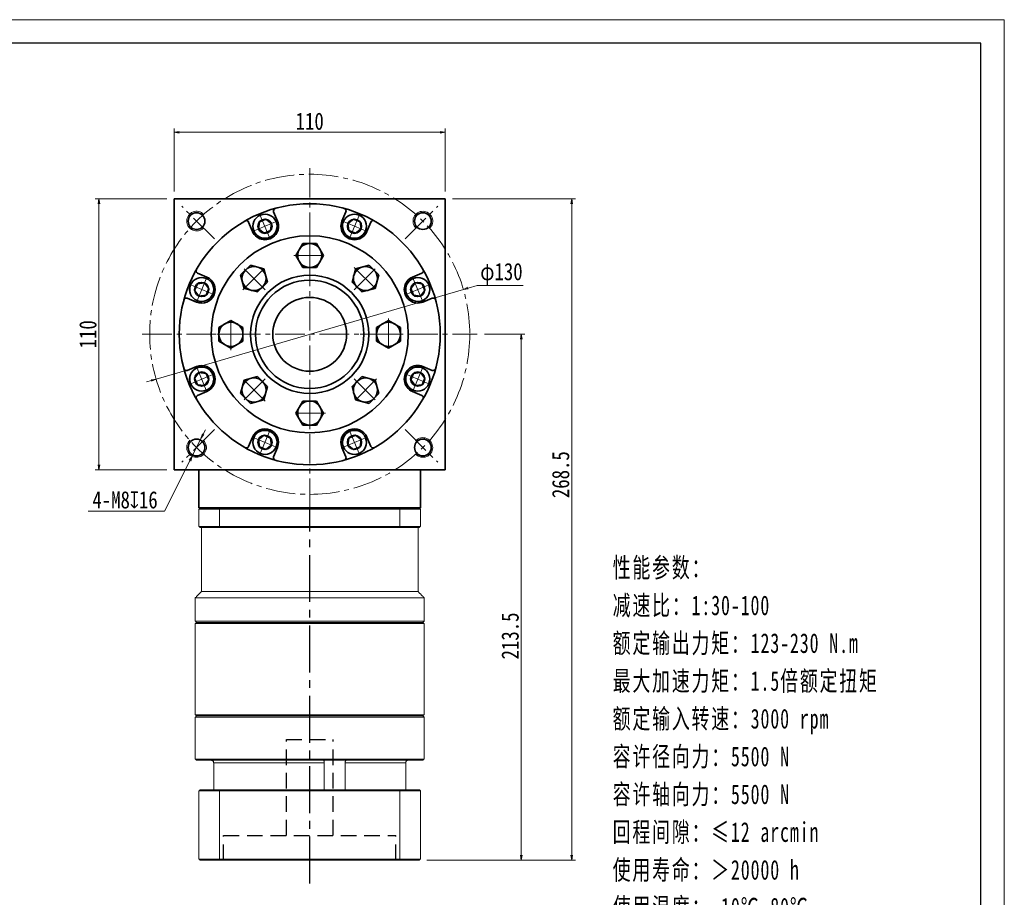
# Model space of a CAD drawing. Header units: millimetres. Extents: x -15 to 785, y -12 to 551.
# Tile 8 of 8: x 385 to 785, y 194 to 551. Entities that reach past the tile are written whole.
import ezdxf

# ---------------------------------------------------------------- set-up
doc = ezdxf.new("R2010")
doc.units = ezdxf.units.MM
doc.set_wipeout_variables(frame=1)
for name, pattern in [('CENTER2', [28.575, 19.05, -3.175, 3.175, -3.175]), ('DASHED2', [9.525, 6.35, -3.175]), ('点画线', [18, 12, -2, 2, -2])]:
    doc.linetypes.add(name, pattern=pattern)
doc.layers.add('3中心线层', color=1, linetype='CENTER2')
doc.layers.add('4虚线层', color=6, linetype='DASHED2')
for name, color, linetype, lineweight in [('EB0', 7, 'Continuous', 35), ('中心线层', 1, '点画线', 18), ('图框_外框线', 7, 'Continuous', 18), ('尺寸线层', 3, 'Continuous', 18), ('粗实线层', 7, 'Continuous', 35)]:
    doc.layers.add(name, color=color, linetype=linetype, lineweight=lineweight)
doc.styles.add('宋体', font='SimSun.ttf', dxfattribs={"width": 0.8})
doc.styles.add('标准', font='txt', dxfattribs={"width": 0.667})
doc.dimstyles.new('A水平标注$0', dxfattribs={"dimtxt": 3.5, "dimasz": 2, "dimexe": 1.5, "dimexo": 3, "dimgap": 1.1, "dimtad": 1, "dimtoh": 1, "dimdec": 4, "dimdsep": 46, "dimtxsty": '宋体', "dimblk": 'OPEN', "dimcen": 3, "dimclrd": 3, "dimclre": 3, "dimclrt": 6, "dimadec": 0, "dimazin": 0, "dimtm": 1e-09, "dimtfac": 1, "dimtdec": 4, "dimtix": 1, "dimtmove": 0, "dimatfit": 3, "dimldrblk": 'OPEN', "dimfxl": 0, "dimlwd": 13, "dimlwe": 13, "dimarcsym": 0})
doc.dimstyles.new('D直径标注φ25', dxfattribs={"dimtxt": 3.5, "dimasz": 2, "dimexe": 1, "dimexo": 3, "dimtad": 1, "dimtoh": 1, "dimdec": 1, "dimdsep": 46, "dimtxsty": '宋体', "dimblk": 'OPEN', "dimcen": 3, "dimclrd": 3, "dimclre": 3, "dimclrt": 130, "dimadec": 0, "dimazin": 0, "dimtm": 1e-09, "dimtfac": 1, "dimtdec": 1, "dimtmove": 0, "dimatfit": 0, "dimldrblk": 'OPEN', "dimfxl": 0, "dimlwd": 13, "dimlwe": 13, "dimarcsym": 0})
doc.dimstyles.new('螺孔(M8-7H)', dxfattribs={"dimtxt": 3.5, "dimasz": 2, "dimexe": 1.25, "dimexo": 3, "dimtad": 1, "dimtoh": 1, "dimdec": 4, "dimdsep": 46, "dimtxsty": '宋体', "dimblk": 'OPEN', "dimcen": 3, "dimclrd": 3, "dimclre": 3, "dimclrt": 2, "dimadec": 0, "dimazin": 0, "dimtm": 1e-09, "dimtfac": 1, "dimtdec": 4, "dimtmove": 0, "dimatfit": 3, "dimldrblk": 'OPEN', "dimfxl": 0, "dimlwd": 9, "dimlwe": 9, "dimarcsym": 0})

# ---------------------------------------------------------------- blocks, each defined once
blk = doc.blocks.new('_Open')
at = {"color": 0, "linetype": 'ByBlock', "lineweight": -2}
for p, q in [((-1, 0.17), (0, 0)), ((-1, -0.17), (0, 0)), ((0, 0), (-1, 0))]:
    blk.add_line(p, q, dxfattribs=at)
blk = doc.blocks.new('*D19')
at = {"layer": 'Defpoints', "color": 0, "transparency": 16777216}
for p in [(564.8, 441.01), (440.01, 404.58)]:
    blk.add_point(p, dxfattribs=at)
at = {"layer": '尺寸线层', "color": 3, "lineweight": 13, "transparency": 16777216}
for p, q in [((440.01, 404.58), (564.8, 441.01)), ((566.72, 441.57), (570.43, 442.66)), ((570.43, 442.66), (589.11, 442.66)), ((438.09, 404.02), (436.17, 403.45))]:
    blk.add_line(p, q, dxfattribs=at)
at = {"layer": '尺寸线层', "color": 3, "lineweight": 13, "transparency": 16777216, "xscale": 2, "yscale": 2, "zscale": 2}
for p, rotation in [((564.8, 441.01), 196.2766259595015), ((440.01, 404.58), 16.27662595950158)]:
    blk.add_blockref('_Open', p, dxfattribs=dict(at, rotation=rotation))
at = {"layer": '尺寸线层', "color": 130, "transparency": 16777216, "insert": (580.27, 447.31), "char_height": 7, "attachment_point": 5, "style": '宋体'}
blk.add_mtext('φ130', dxfattribs=at)
blk = doc.blocks.new('*X8')
at = {"layer": '中心线层', "linetype": '点画线', "lineweight": 18}
for p, q in [((0, -5.64), (0, 5.64)), ((-5.64, 0), (5.64, 0))]:
    blk.add_line(p, q, dxfattribs=at)
at = {"layer": '粗实线层'}
for p, q in [((-2.89, 0), (-1.44, 2.5)), ((-2.89, 0), (-1.44, -2.5)), ((-1.44, 2.5), (1.44, 2.5)), ((2.89, 0), (1.44, 2.5)), ((2.89, 0), (1.44, 2.5)), ((2.89, 0), (1.44, -2.5)), ((-1.44, -2.5), (1.44, -2.5))]:
    blk.add_line(p, q, dxfattribs=at)
blk.add_circle((0, 0), 2.89, dxfattribs=at)
for start, end in [(0, 180), (180, 360)]:
    blk.add_arc((0, 0), 4.89, start, end, dxfattribs=at)
blk = doc.blocks.new('*X10')
at = {"layer": '中心线层', "linetype": '点画线', "lineweight": 18}
for p, q in [((0, -6.4), (0, 6.4)), ((6.4, 0), (-6.4, 0))]:
    blk.add_line(p, q, dxfattribs=at)
at = {"layer": '粗实线层'}
for p, q in [((0, 5.65), (-4.89, 2.82)), ((4.89, 2.82), (0, 5.65)), ((-4.89, 2.82), (-4.89, -2.82)), ((4.89, 2.82), (4.89, -2.82)), ((-4.89, -2.82), (0, -5.65)), ((0, -5.65), (4.89, -2.82))]:
    blk.add_line(p, q, dxfattribs=at)
blk.add_circle((0, 0), 4.89, dxfattribs=at)
blk = doc.blocks.new('2432fgg_2')
at = {"layer": '粗实线层'}
for radius in [24, 22]:
    blk.add_circle((0, 0), radius, dxfattribs=at)
blk.add_wipeout([(-27.11, 0), (-27.11, 0.9), (-27.11, 2.82), (-29.56, 4.23), (-32, 5.65), (-34.45, 4.23), (-36.89, 2.82), (-36.89, 0.9), (-36.89, 0), (-36.89, -2.82), (-34.45, -4.23), (-32, -5.65), (-29.56, -4.23), (-27.11, -2.82)]).dxf.layer = '粗实线层'
blk.add_circle((0, 0), 40, dxfattribs=at)
blk.add_blockref('*X10', (-32, 0), dxfattribs=at)
for points in [[(0, 27.11), (0.9, 27.11), (2.82, 27.11), (4.23, 29.55), (5.65, 32), (4.23, 34.44), (2.82, 36.89), (0.9, 36.89), (0, 36.89), (-2.82, 36.89), (-4.23, 34.44), (-5.65, 32), (-4.23, 29.55), (-2.82, 27.11)], [(-19.17, 19.17), (-18.53, 19.81), (-17.17, 21.17), (-17.9, 23.89), (-18.63, 26.62), (-21.36, 27.35), (-24.09, 28.08), (-25.45, 26.72), (-26.09, 26.09), (-28.08, 24.09), (-27.35, 21.36), (-26.62, 18.63), (-23.89, 17.9), (-21.17, 17.17)], [(19.17, 19.17), (19.81, 18.53), (21.17, 17.17), (23.89, 17.9), (26.62, 18.63), (27.35, 21.36), (28.08, 24.09), (26.72, 25.45), (26.09, 26.09), (24.09, 28.08), (21.36, 27.35), (18.63, 26.62), (17.9, 23.89), (17.17, 21.17)], [(27.11, 0), (27.11, -0.9), (27.11, -2.82), (29.55, -4.23), (32, -5.65), (34.44, -4.23), (36.89, -2.82), (36.89, -0.9), (36.89, 0), (36.89, 2.82), (34.44, 4.23), (32, 5.65), (29.55, 4.23), (27.11, 2.82)], [(-19.17, -19.17), (-19.81, -18.53), (-21.17, -17.17), (-23.89, -17.9), (-26.62, -18.63), (-27.35, -21.36), (-28.08, -24.09), (-26.72, -25.45), (-26.09, -26.09), (-24.09, -28.08), (-21.36, -27.35), (-18.63, -26.62), (-17.9, -23.89), (-17.17, -21.17)], [(19.17, -19.17), (18.53, -19.81), (17.17, -21.17), (17.9, -23.89), (18.63, -26.62), (21.36, -27.35), (24.09, -28.08), (25.45, -26.72), (26.09, -26.09), (28.08, -24.09), (27.35, -21.36), (26.62, -18.63), (23.89, -17.9), (21.17, -17.17)], [(0, -27.11), (-0.9, -27.11), (-2.82, -27.11), (-4.23, -29.56), (-5.65, -32), (-4.23, -34.45), (-2.82, -36.89), (-0.9, -36.89), (0, -36.89), (2.82, -36.89), (4.23, -34.45), (5.65, -32), (4.23, -29.56), (2.82, -27.11)]]:
    blk.add_wipeout(points).dxf.layer = '粗实线层'
for p, rotation in [((0, 32), 270), ((-22.63, 22.63), 315.0000000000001), ((22.63, 22.63), 225.0000000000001), ((32, 0), 180), ((-22.63, -22.63), 45.00000000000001), ((22.63, -22.63), 135.0000000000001), ((0, -32), 90)]:
    blk.add_blockref('*X10', p, dxfattribs=dict(at, rotation=rotation))
blk = doc.blocks.new('*D31')
at = {"layer": 'Defpoints', "color": 0, "transparency": 16777216}
for p in [(557.4, 504.86), (447.4, 477.79), (557.4, 477.79)]:
    blk.add_point(p, dxfattribs=at)
at = {"layer": '尺寸线层', "color": 3, "lineweight": 13, "transparency": 16777216}
for p, q in [((447.4, 480.79), (447.4, 506.36)), ((449.4, 504.86), (555.4, 504.86)), ((557.4, 480.79), (557.4, 506.36))]:
    blk.add_line(p, q, dxfattribs=at)
at = {"layer": '尺寸线层', "color": 3, "lineweight": 13, "transparency": 16777216, "xscale": 2, "yscale": 2, "zscale": 2, "rotation": 180}
blk.add_blockref('_Open', (447.4, 504.86), dxfattribs=at)
at = {"layer": '尺寸线层', "color": 3, "lineweight": 13, "transparency": 16777216, "xscale": 2, "yscale": 2, "zscale": 2}
blk.add_blockref('_Open', (557.4, 504.86), dxfattribs=at)
at = {"layer": '尺寸线层', "color": 6, "transparency": 16777216, "insert": (502.4, 509.29), "char_height": 7, "attachment_point": 5, "style": '宋体', "bg_fill": 3, "box_fill_scale": 1.1, "bg_fill_color": 257, "bg_fill_transparency": 0}
blk.add_mtext('110', dxfattribs=at)
blk = doc.blocks.new('*D32')
at = {"layer": 'Defpoints', "color": 0, "transparency": 16777216}
for p in [(416.75, 477.79), (447.4, 477.79), (447.4, 367.79)]:
    blk.add_point(p, dxfattribs=at)
at = {"layer": '尺寸线层', "color": 3, "lineweight": 13, "transparency": 16777216}
for p, q in [((444.4, 477.79), (415.25, 477.79)), ((416.75, 369.79), (416.75, 475.79)), ((444.4, 367.79), (415.25, 367.79))]:
    blk.add_line(p, q, dxfattribs=at)
at = {"layer": '尺寸线层', "color": 3, "lineweight": 13, "transparency": 16777216, "xscale": 2, "yscale": 2, "zscale": 2}
for p, rotation in [((416.75, 477.79), 90), ((416.75, 367.79), 270)]:
    blk.add_blockref('_Open', p, dxfattribs=dict(at, rotation=rotation))
at = {"layer": '尺寸线层', "color": 6, "transparency": 16777216, "insert": (412.33, 422.79), "char_height": 7, "attachment_point": 5, "rotation": 90, "style": '宋体', "bg_fill": 3, "box_fill_scale": 1.1, "bg_fill_color": 257, "bg_fill_transparency": 0}
blk.add_mtext('110', dxfattribs=at)
blk = doc.blocks.new('*X23')
at = {"layer": '中心线层', "linetype": '点画线', "lineweight": 18}
for p, q in [((0, -5.64), (0, 5.64)), ((-5.64, 0), (5.64, 0))]:
    blk.add_line(p, q, dxfattribs=at)
at = {"layer": '粗实线层'}
for p, q in [((-2.89, 0), (-1.44, 2.5)), ((-2.89, 0), (-1.44, -2.5)), ((-1.44, 2.5), (1.44, 2.5)), ((2.89, 0), (1.44, 2.5)), ((2.89, 0), (1.44, 2.5)), ((2.89, 0), (1.44, -2.5)), ((-1.44, -2.5), (1.44, -2.5))]:
    blk.add_line(p, q, dxfattribs=at)
blk.add_circle((0, 0), 2.89, dxfattribs=at)
for start, end in [(0, 180), (180, 360)]:
    blk.add_arc((0, 0), 4.89, start, end, dxfattribs=at)
blk = doc.blocks.new('*D36')
at = {"layer": 'Defpoints', "color": 0, "transparency": 16777216}
for p in [(570.4, 422.79), (588.34, 422.79), (547, 209.29)]:
    blk.add_point(p, dxfattribs=at)
at = {"layer": '尺寸线层', "color": 3, "lineweight": 13, "transparency": 16777216}
for p, q in [((573.4, 422.79), (589.84, 422.79)), ((588.34, 211.29), (588.34, 420.79)), ((550, 209.29), (589.84, 209.29))]:
    blk.add_line(p, q, dxfattribs=at)
at = {"layer": '尺寸线层', "color": 3, "lineweight": 13, "transparency": 16777216, "xscale": 2, "yscale": 2, "zscale": 2}
for p, rotation in [((588.34, 422.79), 90), ((588.34, 209.29), 270)]:
    blk.add_blockref('_Open', p, dxfattribs=dict(at, rotation=rotation))
at = {"layer": '尺寸线层', "color": 6, "transparency": 16777216, "insert": (583.84, 300.29), "char_height": 7, "attachment_point": 5, "rotation": 90, "style": '宋体'}
blk.add_mtext('213.5', dxfattribs=at)
blk = doc.blocks.new('*D35')
at = {"layer": 'Defpoints', "color": 0, "transparency": 16777216}
for p in [(557.4, 477.79), (547, 209.29), (608.86, 209.29)]:
    blk.add_point(p, dxfattribs=at)
at = {"layer": '尺寸线层', "color": 3, "lineweight": 13, "transparency": 16777216}
for p, q in [((560.4, 477.79), (610.36, 477.79)), ((608.86, 475.79), (608.86, 211.29)), ((550, 209.29), (610.36, 209.29))]:
    blk.add_line(p, q, dxfattribs=at)
at = {"layer": '尺寸线层', "color": 3, "lineweight": 13, "transparency": 16777216, "xscale": 2, "yscale": 2, "zscale": 2}
for p, rotation in [((608.86, 477.79), 90), ((608.86, 209.29), 270)]:
    blk.add_blockref('_Open', p, dxfattribs=dict(at, rotation=rotation))
at = {"layer": '尺寸线层', "color": 6, "transparency": 16777216, "insert": (604.36, 365.79), "char_height": 7, "attachment_point": 5, "rotation": 90, "style": '宋体'}
blk.add_mtext('268.5', dxfattribs=at)
blk = doc.blocks.new('*D37')
at = {"color": 3, "lineweight": 9, "transparency": 16777216}
for p, q in [((459.14, 382.19), (460.04, 383.98)), ((458.24, 380.41), (454.65, 373.26)), ((443.43, 350.95), (453.75, 371.47)), ((412.37, 350.95), (443.43, 350.95))]:
    blk.add_line(p, q, dxfattribs=at)
at = {"layer": 'Defpoints', "color": 0, "transparency": 16777216}
for p in [(458.24, 380.41), (454.65, 373.26)]:
    blk.add_point(p, dxfattribs=at)
at = {"color": 3, "lineweight": 9, "transparency": 16777216, "xscale": 2, "yscale": 2, "zscale": 2}
for p, rotation in [((458.24, 380.41), 243.30435588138), ((454.65, 373.26), 63.30435588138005)]:
    blk.add_blockref('_Open', p, dxfattribs=dict(at, rotation=rotation))
at = {"color": 2, "transparency": 16777216, "insert": (427.4, 355.52), "char_height": 7, "attachment_point": 5, "style": '宋体'}
blk.add_mtext('4-M8{\\famgdt|b0|i0|c0|p0;x}{16}', dxfattribs=at)

msp = doc.modelspace()

# ---------------------------------------------------------------- linework, layer by layer
at = {"color": 7, "linetype": 'Continuous', "lineweight": 15}
for p, q in [((465.99035, 352.29356), (457.90463, 352.29356)), ((538.81891, 352.29356), (465.99035, 352.29356)), ((546.90463, 352.29356), (538.81891, 352.29356)), ((457.40463, 351.79356), (465.81228, 351.79356)), ((457.40463, 344.79356), (457.40463, 351.79356)), ((465.81228, 351.79356), (538.99698, 351.79356)), ((465.81228, 351.79356), (465.81228, 344.79356)), ((538.99698, 351.79356), (547.40463, 351.79356)), ((538.99698, 344.79356), (538.99698, 351.79356)), ((547.40463, 351.79356), (547.40463, 344.79356)), ((465.81228, 344.79356), (457.40463, 344.79356)), ((457.90463, 344.29356), (465.99035, 344.29356)), ((538.99698, 344.79356), (465.81228, 344.79356)), ((465.99035, 344.29356), (538.81891, 344.29356)), ((538.81891, 344.29356), (546.90463, 344.29356)), ((547.40463, 344.79356), (538.99698, 344.79356)), ((546.40463, 318.29356), (458.40463, 318.29356)), ((548.90463, 315.79356), (455.90463, 315.79356)), ((548.90463, 306.29356), (455.90463, 306.29356)), ((455.90463, 305.29356), (502.40463, 305.29356)), ((502.40463, 305.79356), (456.40463, 305.79356)), ((456.40463, 305.79356), (548.40463, 305.79356)), ((548.40463, 305.79356), (502.40463, 305.79356)), ((502.40463, 305.29356), (548.90463, 305.29356)), ((548.90463, 268.29356), (455.90463, 268.29356)), ((455.90463, 267.29356), (502.40463, 267.29356)), ((502.40463, 267.79356), (456.40463, 267.79356)), ((456.40463, 267.79356), (548.40463, 267.79356)), ((548.40463, 267.79356), (502.40463, 267.79356)), ((502.40463, 267.29356), (548.90463, 267.29356)), ((548.90463, 250.29356), (455.90463, 250.29356)), ((456.40463, 249.79356), (548.40463, 249.79356)), ((463.40386, 248.79356), (508.23306, 248.79356)), ((463.40386, 237.79356), (463.40386, 248.79356)), ((508.23306, 248.79356), (508.23306, 237.79356)), ((516.76448, 237.79356), (516.76448, 248.79356)), ((516.76448, 248.79356), (541.4054, 248.79356)), ((541.4054, 248.79356), (541.4054, 237.79356)), ((457.40463, 237.39356), (465.81228, 237.39356)), ((457.40463, 237.39356), (457.40463, 209.69356)), ((465.95466, 237.79356), (457.80463, 237.79356)), ((465.81228, 237.39356), (465.81228, 209.69356)), ((465.81228, 237.39356), (538.99698, 237.39356)), ((538.85459, 237.79356), (465.95466, 237.79356)), ((547.00463, 237.79356), (538.85459, 237.79356)), ((538.99698, 237.39356), (538.99698, 209.69356)), ((538.99698, 237.39356), (547.40463, 237.39356)), ((547.40463, 237.39356), (547.40463, 209.69356)), ((465.81228, 209.69356), (457.40463, 209.69356)), ((457.80463, 209.29356), (465.95466, 209.29356)), ((538.99698, 209.69356), (465.81228, 209.69356)), ((465.95466, 209.29356), (538.85459, 209.29356)), ((538.85459, 209.29356), (547.00463, 209.29356)), ((547.40463, 209.69356), (538.99698, 209.69356))]:
    msp.add_line(p, q, dxfattribs=at)
for points in [[(457.90463, 352.29356), (457.40463, 351.79356)], [(465.99035, 352.29356), (465.81228, 351.79356)], [(538.81891, 352.29356), (538.99698, 351.79356)], [(546.90463, 352.29356), (547.40463, 351.79356)], [(457.40463, 344.79356), (457.90463, 344.29356)], [(458.40463, 318.29356), (458.40463, 344.29356)], [(465.81228, 344.79356), (465.99035, 344.29356)], [(538.99698, 344.79356), (538.81891, 344.29356)], [(546.40463, 344.29356), (546.40463, 318.29356)], [(546.90463, 344.29356), (547.40463, 344.79356)], [(455.90463, 315.79356), (458.40463, 318.29356)], [(546.40463, 318.29356), (548.90463, 315.79356)], [(455.90463, 306.29356), (455.90463, 315.79356)], [(548.90463, 315.79356), (548.90463, 306.29356)], [(456.40463, 305.79356), (455.90463, 306.29356)], [(455.90463, 305.29356), (456.40463, 305.79356)], [(455.90463, 268.29356), (455.90463, 305.29356)], [(548.90463, 306.29356), (548.40463, 305.79356)], [(548.40463, 305.79356), (548.90463, 305.29356)], [(548.90463, 305.29356), (548.90463, 268.29356)], [(456.40463, 267.79356), (455.90463, 268.29356)], [(548.90463, 268.29356), (548.40463, 267.79356)], [(455.90463, 267.29356), (456.40463, 267.79356)], [(455.90463, 250.29356), (455.90463, 267.29356)], [(548.40463, 267.79356), (548.90463, 267.29356)], [(548.90463, 267.29356), (548.90463, 250.29356)], [(456.40463, 249.79356), (455.90463, 250.29356)], [(548.90463, 250.29356), (548.40463, 249.79356)], [(457.40463, 237.39356), (457.80463, 237.79356)], [(465.81228, 237.39356), (465.95466, 237.79356)], [(538.99698, 237.39356), (538.85459, 237.79356)], [(547.00463, 237.79356), (547.40463, 237.39356)], [(457.40463, 209.69356), (457.80463, 209.29356)], [(465.95466, 209.29356), (465.81228, 209.69356)], [(538.85459, 209.29356), (538.99698, 209.69356)], [(547.00463, 209.29356), (547.40463, 209.69356)]]:
    msp.add_open_spline(points, degree=1, dxfattribs=at)
for points, knots in [([(463.40386, 248.79356), (463.39363, 248.90364), (463.37317, 249.12378), (463.21359, 249.41868), (462.97437, 249.6466), (462.69689, 249.77435), (462.50638, 249.78798), (462.4284, 249.79356)], [0, 0, 0, 0, 0.2090346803, 0.4180270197, 0.631427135, 0.8491383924, 1, 1, 1, 1]), ([(508.20304, 249.67004), (508.20257, 249.66256), (508.1996, 249.61548), (508.21224, 249.43229), (508.22841, 249.13929), (508.23151, 248.90882), (508.23306, 248.79356)], [0, 0, 0, 0, 0.058585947, 0.369068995, 0.684466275, 1, 1, 1, 1]), ([(516.76448, 248.79356), (516.7711, 248.90364), (516.78436, 249.12378), (516.88369, 249.41868), (517.02014, 249.6466), (517.1618, 249.77435), (517.24432, 249.78798), (517.2781, 249.79356)], [0, 0, 0, 0, 0.20903468, 0.41802702, 0.631427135, 0.849138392, 1, 1, 1, 1]), ([(542.38086, 249.79356), (542.36396, 249.79328), (542.23865, 249.79121), (542.00642, 249.73788), (541.72576, 249.56263), (541.51686, 249.29921), (541.4173, 249.02537), (541.40843, 248.85255), (541.4054, 248.79356)], [0, 0, 0, 0, 0.032681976, 0.242401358, 0.454080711, 0.670711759, 0.887588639, 1, 1, 1, 1])]:
    msp.add_open_spline(points, degree=3, knots=knots, dxfattribs=at)
at = {"layer": '3中心线层'}
msp.add_line((502.40812, 199.77966), (502.40463, 352.29356), dxfattribs=at)
at = {"layer": '4虚线层'}
for p, q in [((492.90708, 258.29356), (511.90708, 258.29356)), ((492.90778, 219.29356), (492.90708, 258.29356)), ((511.90778, 219.29356), (511.90708, 258.29356)), ((467.40778, 219.29356), (537.40778, 219.29356)), ((467.40796, 209.29356), (467.40778, 219.29356)), ((537.40796, 209.29356), (537.40778, 219.29356))]:
    msp.add_line(p, q, dxfattribs=at)
at = {"layer": 'EB0'}
msp.add_line((547.40463, 352.29356), (457.40463, 352.29356), dxfattribs=at)
msp.add_line((547.40463, 352.29356), (457.40463, 352.29356), dxfattribs=at)
msp.add_line((547.40463, 352.29356), (457.40463, 352.29356), dxfattribs=at)
msp.add_line((547.40463, 352.29356), (457.40463, 352.29356), dxfattribs=at)
msp.add_line((547.40463, 352.29356), (457.40463, 352.29356), dxfattribs=at)
msp.add_line((547.40463, 352.29356), (457.40463, 352.29356), dxfattribs=at)
at = {"layer": '中心线层'}
for p, q in [((463.68462, 461.51357), (450.40848, 474.78971)), ((541.12464, 461.51357), (554.40078, 474.78971)), ((541.12464, 461.51357), (554.40078, 474.78971)), ((434.40463, 422.79356), (570.40463, 422.79356)), ((534.90463, 422.79356), (521.21965, 422.79356)), ((502.40463, 390.29356), (502.40463, 403.97854)), ((463.68462, 384.07355), (450.40848, 370.79741)), ((463.68462, 384.07355), (450.40848, 370.79741)), ((541.12464, 384.07355), (554.40078, 370.79741)), ((541.12464, 384.07355), (554.40078, 370.79741))]:
    msp.add_line(p, q, dxfattribs=at)
msp.add_circle((502.40463, 422.79356), 65, dxfattribs=at)
at = {"layer": '粗实线层'}
for p, q in [((447.40463, 367.79356), (447.40463, 477.79356)), ((447.40463, 477.79356), (557.40463, 477.79356)), ((447.40463, 367.79356), (447.40463, 477.79356)), ((447.40463, 477.79356), (557.40463, 477.79356)), ((557.40463, 477.79356), (557.40463, 367.79356)), ((557.40463, 477.79356), (557.40463, 367.79356)), ((489.3085, 468.7826), (487.7425, 472.56325)), ((515.50075, 468.7826), (517.06675, 472.56325)), ((479.14583, 464.57308), (477.57983, 468.35373)), ((525.66343, 464.57308), (527.22943, 468.35373)), ((460.62511, 446.05236), (456.84446, 447.61836)), ((544.18415, 446.05236), (547.9648, 447.61836)), ((456.41559, 435.88969), (452.63494, 437.45568)), ((548.39367, 435.88969), (552.17432, 437.45568)), ((456.41559, 409.69743), (452.63494, 408.13144)), ((548.39367, 409.69743), (552.17432, 408.13144)), ((460.62511, 399.53476), (456.84446, 397.96876)), ((544.18415, 399.53476), (547.9648, 397.96876)), ((479.14583, 381.01404), (477.57983, 377.23339)), ((525.66343, 381.01404), (527.22943, 377.23339)), ((489.3085, 376.80452), (487.7425, 373.02387)), ((515.50075, 376.80452), (517.06675, 373.02387)), ((557.40463, 367.79356), (447.40463, 367.79356)), ((557.40463, 367.79356), (447.40463, 367.79356)), ((457.40463, 352.29356), (457.40463, 367.79356)), ((457.40463, 352.29356), (457.40463, 367.79356)), ((547.40463, 352.29356), (547.40463, 367.79356)), ((547.40463, 352.29356), (547.40463, 367.79356))]:
    msp.add_line(p, q, dxfattribs=at)
for centre, radius in [((502.40463, 422.79356), 53), ((456.44269, 468.7555), 3.4), ((456.44269, 468.7555), 3.4), ((548.36657, 468.7555), 3.4), ((548.36657, 468.7555), 3.4), ((548.36657, 468.7555), 3.4), ((548.36657, 468.7555), 3.4), ((456.44269, 376.83162), 3.4), ((456.44269, 376.83162), 3.4), ((456.44269, 376.83162), 3.4), ((456.44269, 376.83162), 3.4), ((548.36657, 376.83162), 3.4), ((548.36657, 376.83162), 3.4), ((548.36657, 376.83162), 3.4), ((548.36657, 376.83162), 3.4)]:
    msp.add_circle(centre, radius, dxfattribs=at)
at = {"layer": '粗实线层', "lineweight": 18}
for centre, start, end in [((456.44269, 468.7555), 43.2367746, 315), ((456.44269, 468.7555), 43.2367746, 315), ((548.36657, 468.7555), 313.2367746, 225), ((548.36657, 468.7555), 313.2367746, 225), ((548.36657, 468.7555), 313.2367746, 225), ((548.36657, 468.7555), 313.2367746, 225), ((548.36657, 376.83162), 223.2367746, 135), ((548.36657, 376.83162), 223.2367746, 135), ((548.36657, 376.83162), 223.2367746, 135), ((548.36657, 376.83162), 223.2367746, 135), ((456.44269, 376.83162), 133.2367746, 45), ((456.44269, 376.83162), 133.2367746, 45), ((456.44269, 376.83162), 133.2367746, 45), ((456.44269, 376.83162), 133.2367746, 45)]:
    msp.add_arc(centre, 4, start, end, dxfattribs=at)
at = {"layer": '粗实线层'}
for centre, radius, start, end in [((488.66638, 472.94594), 1, 105.3191645, 202.5000344), ((516.14288, 472.94594), 1, 337.4999656, 74.6808355), ((476.65595, 467.97105), 1, 22.4999656, 119.6808355), ((484.22717, 466.67784), 5.5, 202.5, 22.5), ((520.58209, 466.67784), 5.5, 157.5, 337.5), ((528.15331, 467.97105), 1, 60.3191645, 157.5000344), ((457.22714, 448.54224), 1, 150.3191645, 247.5000344), ((547.58212, 448.54224), 1, 292.4999656, 29.6808355), ((458.52035, 440.97102), 5.5, 247.5, 67.5), ((546.28891, 440.97102), 5.5, 112.5, 292.5), ((452.25225, 436.53181), 1, 67.4999656, 164.6808355), ((552.557, 436.53181), 1, 15.3191645, 112.5000344), ((452.25225, 409.05531), 1, 195.3191645, 292.5000344), ((458.52035, 404.6161), 5.5, 292.5, 112.5), ((546.28891, 404.6161), 5.5, 67.5, 247.5), ((552.557, 409.05531), 1, 247.4999656, 344.6808355), ((457.22714, 397.04488), 1, 112.4999656, 209.6808355), ((547.58212, 397.04488), 1, 330.3191645, 67.5000344), ((484.22717, 378.90928), 5.5, 337.5, 157.5), ((520.58209, 378.90928), 5.5, 22.5, 202.5), ((476.65595, 377.61607), 1, 240.3191645, 337.5000344), ((528.15331, 377.61607), 1, 202.4999656, 299.6808355), ((488.66638, 372.64118), 1, 157.4999656, 254.6808355), ((516.14288, 372.64118), 1, 285.3191645, 22.5000344)]:
    msp.add_arc(centre, radius, start, end, dxfattribs=at)

# ---------------------------------------------------------------- texts
at = {"layer": '尺寸线层', "insert": (625.46337, 332.07172), "char_height": 6.53184, "width": 126.1759819, "attachment_point": 1, "line_spacing_factor": 1.15057, "style": '标准'}
msp.add_mtext('{\\fNSimSun|b0|i0|c134|p49;\\H1.22477x;\\T1.1;性能参数：\\P减速比：1:30-100\\P额定输出力矩：123-230 N.m\\P最大加速力矩：1.5倍额定扭矩\\P额定输入转速：3000 rpm\\P容许径向力：5500 N\\P容许轴向力：5500 N\\P回程间隙：≤12 arcmin\\P使用寿命：＞20000 h\\P使用温度：-10℃~80℃}', dxfattribs=at)

# ---------------------------------------------------------------- dimensions: what is measured, and where the dimension line sits
at = {"layer": '尺寸线层'}
dim = msp.add_diameter_dim_2p(p1=(440.00985, 404.57568), p2=(564.79941, 441.01144), dimstyle='D直径标注φ25', override={"dimtxt": 7, "dimgap": 1, "dimpost": 'φ<>', "dimtp": 0.021, "dimtm": 0, "dimtdec": 3, "dimtfill": 0}, dxfattribs=at)
dim.commit()
dim.dimension.update_dxf_attribs({"geometry": '*D19', "text_midpoint": (580.26917, 442.65579), "dimtype": 163})

# ---------------------------------------------------------------- next in the draw order: wipeouts: each hides what was drawn before it
for points in [[(488.74494, 468.54916), (488.36695, 469.28059), (488.36695, 469.28059), (487.48482, 470.32473), (486.34815, 471.08392), (485.04575, 471.49884), (483.6794, 471.53706), (482.35584, 471.19561), (482.35584, 471.19561), (482.35584, 471.19561), (481.17851, 470.50116), (480.23938, 469.50797), (479.61184, 468.29365), (479.34492, 466.95307), (479.45948, 465.59099), (479.45948, 465.59099), (479.45948, 465.59099), (479.7094, 464.80652), (479.7094, 464.80652), (479.7094, 464.80652), (480.34767, 463.70099), (481.25032, 462.79834), (482.35584, 462.16007), (483.58889, 461.82967), (484.86544, 461.82967), (486.09849, 462.16007), (486.09849, 462.16007), (486.09849, 462.16007), (487.40297, 462.95945), (488.39658, 464.12282), (488.98206, 465.53629), (489.10209, 467.0615)], [(525.09986, 464.80652), (525.34978, 465.59099), (525.34978, 465.59099), (525.46434, 466.95307), (525.19742, 468.29365), (524.56988, 469.50797), (523.63075, 470.50116), (522.45341, 471.19561), (522.45341, 471.19561), (522.45341, 471.19561), (521.12986, 471.53706), (519.7635, 471.49884), (518.46111, 471.08392), (517.32444, 470.32473), (516.44231, 469.28059), (516.44231, 469.28059), (516.44231, 469.28059), (516.06432, 468.54916), (516.06432, 468.54916), (516.06432, 468.54916), (515.73393, 467.31611), (515.73393, 466.03956), (516.06432, 464.80652), (516.70259, 463.70099), (517.60525, 462.79834), (518.71077, 462.16007), (518.71077, 462.16007), (518.71077, 462.16007), (520.19843, 461.80291), (521.72364, 461.92295), (523.13711, 462.50843), (524.30048, 463.50204)], [(460.39167, 445.48879), (459.6072, 445.73871), (459.6072, 445.73871), (458.24512, 445.85327), (456.90454, 445.58635), (455.69022, 444.95881), (454.69703, 444.01968), (454.00258, 442.84235), (454.00258, 442.84235), (454.00258, 442.84235), (453.66113, 441.51879), (453.69935, 440.15244), (454.11427, 438.85004), (454.87346, 437.71337), (455.9176, 436.83124), (455.9176, 436.83124), (455.9176, 436.83124), (456.64903, 436.45325), (456.64903, 436.45325), (456.64903, 436.45325), (457.88208, 436.12286), (459.15862, 436.12286), (460.39167, 436.45325), (461.49719, 437.09153), (462.39985, 437.99418), (463.03812, 439.0997), (463.03812, 439.0997), (463.03812, 439.0997), (463.39528, 440.58736), (463.27524, 442.11257), (462.68976, 443.52604), (461.69615, 444.68941)], [(548.16023, 436.45325), (548.89166, 436.83124), (548.89166, 436.83124), (549.9358, 437.71337), (550.69499, 438.85004), (551.1099, 440.15244), (551.14813, 441.51879), (550.80668, 442.84235), (550.80668, 442.84235), (550.80668, 442.84235), (550.11223, 444.01968), (549.11904, 444.95881), (547.90472, 445.58635), (546.56414, 445.85327), (545.20206, 445.73871), (545.20206, 445.73871), (545.20206, 445.73871), (544.41758, 445.48879), (544.41758, 445.48879), (544.41758, 445.48879), (543.31206, 444.85052), (542.40941, 443.94787), (541.77114, 442.84235), (541.44074, 441.6093), (541.44074, 440.33275), (541.77114, 439.0997), (541.77114, 439.0997), (541.77114, 439.0997), (542.57052, 437.79522), (543.73389, 436.80161), (545.14736, 436.21613), (546.67257, 436.0961)], [(456.64903, 409.13387), (455.9176, 408.75588), (455.9176, 408.75588), (454.87346, 407.87375), (454.11427, 406.73708), (453.69935, 405.43468), (453.66113, 404.06833), (454.00258, 402.74478), (454.00258, 402.74478), (454.00258, 402.74478), (454.69703, 401.56744), (455.69022, 400.62831), (456.90454, 400.00077), (458.24512, 399.73385), (459.6072, 399.84841), (459.6072, 399.84841), (459.6072, 399.84841), (460.39167, 400.09833), (460.39167, 400.09833), (460.39167, 400.09833), (461.49719, 400.7366), (462.39985, 401.63925), (463.03812, 402.74478), (463.36852, 403.97782), (463.36852, 405.25437), (463.03812, 406.48742), (463.03812, 406.48742), (463.03812, 406.48742), (462.23874, 407.7919), (461.07537, 408.78551), (459.6619, 409.37099), (458.13669, 409.49102)], [(544.41758, 400.09833), (545.20206, 399.84841), (545.20206, 399.84841), (546.56414, 399.73385), (547.90472, 400.00077), (549.11904, 400.62831), (550.11223, 401.56744), (550.80668, 402.74478), (550.80668, 402.74478), (550.80668, 402.74478), (551.14813, 404.06833), (551.1099, 405.43468), (550.69499, 406.73708), (549.9358, 407.87375), (548.89166, 408.75588), (548.89166, 408.75588), (548.89166, 408.75588), (548.16023, 409.13387), (548.16023, 409.13387), (548.16023, 409.13387), (546.92718, 409.46426), (545.65063, 409.46426), (544.41758, 409.13387), (543.31206, 408.49559), (542.40941, 407.59294), (541.77114, 406.48742), (541.77114, 406.48742), (541.77114, 406.48742), (541.41398, 404.99976), (541.53402, 403.47455), (542.1195, 402.06108), (543.11311, 400.89771)], [(479.7094, 380.7806), (479.45948, 379.99613), (479.45948, 379.99613), (479.34492, 378.63405), (479.61184, 377.29347), (480.23938, 376.07915), (481.17851, 375.08596), (482.35584, 374.39151), (482.35584, 374.39151), (482.35584, 374.39151), (483.6794, 374.05006), (485.04575, 374.08829), (486.34815, 374.5032), (487.48482, 375.26239), (488.36695, 376.30653), (488.36695, 376.30653), (488.36695, 376.30653), (488.74494, 377.03796), (488.74494, 377.03796), (488.74494, 377.03796), (489.07533, 378.27101), (489.07533, 379.54756), (488.74494, 380.7806), (488.10666, 381.88613), (487.20401, 382.78878), (486.09849, 383.42705), (486.09849, 383.42705), (486.09849, 383.42705), (484.61083, 383.78421), (483.08562, 383.66417), (481.67215, 383.07869), (480.50878, 382.08508)], [(516.06432, 377.03796), (516.44231, 376.30653), (516.44231, 376.30653), (517.32444, 375.26239), (518.46111, 374.5032), (519.7635, 374.08829), (521.12986, 374.05006), (522.45341, 374.39151), (522.45341, 374.39151), (522.45341, 374.39151), (523.63075, 375.08596), (524.56988, 376.07915), (525.19742, 377.29347), (525.46434, 378.63405), (525.34978, 379.99613), (525.34978, 379.99613), (525.34978, 379.99613), (525.09986, 380.7806), (525.09986, 380.7806), (525.09986, 380.7806), (524.46159, 381.88613), (523.55894, 382.78878), (522.45341, 383.42705), (521.22037, 383.75745), (519.94382, 383.75745), (518.71077, 383.42705), (518.71077, 383.42705), (518.71077, 383.42705), (517.40629, 382.62767), (516.41268, 381.4643), (515.8272, 380.05083), (515.70717, 378.52562)]]:
    msp.add_wipeout(points).dxf.layer = '粗实线层'

# ---------------------------------------------------------------- next in the draw order: linework, layer by layer
at = {"layer": '粗实线层'}
for p, q in [((489.3085, 468.7826), (487.7425, 472.56325)), ((515.50075, 468.7826), (517.06675, 472.56325)), ((456.41559, 435.88969), (452.63494, 437.45568)), ((548.39367, 435.88969), (552.17432, 437.45568)), ((456.41559, 409.69743), (452.63494, 408.13144)), ((548.39367, 409.69743), (552.17432, 408.13144)), ((489.3085, 376.80452), (487.7425, 373.02387)), ((515.50075, 376.80452), (517.06675, 373.02387))]:
    msp.add_line(p, q, dxfattribs=at)
for centre, start, end in [((488.66638, 472.94594), 105.3191645, 202.5000344), ((516.14288, 472.94594), 337.4999656, 74.6808355), ((476.65595, 467.97105), 22.4999656, 119.6808355), ((528.15331, 467.97105), 60.3191645, 157.5000344), ((457.22714, 448.54224), 150.3191645, 247.5000344), ((547.58212, 448.54224), 292.4999656, 29.6808355), ((452.25225, 436.53181), 67.4999656, 164.6808355), ((552.557, 436.53181), 15.3191645, 112.5000344), ((452.25225, 409.05531), 195.3191645, 292.5000344), ((552.557, 409.05531), 247.4999656, 344.6808355), ((457.22714, 397.04488), 112.4999656, 209.6808355), ((547.58212, 397.04488), 330.3191645, 67.5000344), ((476.65595, 377.61607), 240.3191645, 337.5000344), ((528.15331, 377.61607), 202.4999656, 299.6808355), ((488.66638, 372.64118), 157.4999656, 254.6808355), ((516.14288, 372.64118), 285.3191645, 22.5000344)]:
    msp.add_arc(centre, 1, start, end, dxfattribs=at)

# ---------------------------------------------------------------- next in the draw order: block references
for p, rotation in [((484.22717, 466.67784), 22.5), ((520.58209, 466.67784), 337.5000000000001), ((458.52035, 440.97102), 67.50000000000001), ((546.28891, 440.97102), 292.5000000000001), ((458.52035, 404.6161), 112.5), ((546.28891, 404.6161), 247.5000000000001), ((484.22717, 378.90928), 157.5000000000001), ((520.58209, 378.90928), 202.4999999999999)]:
    msp.add_blockref('*X8', p, dxfattribs=dict(at, rotation=rotation))

# ---------------------------------------------------------------- next in the draw order: block references
msp.add_blockref('2432fgg_2', (502.40463, 422.79356), dxfattribs=at)

# ---------------------------------------------------------------- next in the draw order: linework, layer by layer
at = {"layer": '中心线层'}
for p, q in [((502.40463, 352.29356), (502.40463, 490.79356)), ((463.68462, 461.51357), (450.40848, 474.78971)), ((541.12464, 461.51357), (554.40078, 474.78971)), ((541.12464, 461.51357), (554.40078, 474.78971)), ((434.40463, 422.79356), (570.40463, 422.79356)), ((534.90463, 422.79356), (521.21965, 422.79356)), ((502.40463, 390.29356), (502.40463, 403.97854)), ((463.68462, 384.07355), (450.40848, 370.79741)), ((463.68462, 384.07355), (450.40848, 370.79741)), ((541.12464, 384.07355), (554.40078, 370.79741)), ((541.12464, 384.07355), (554.40078, 370.79741))]:
    msp.add_line(p, q, dxfattribs=at)
msp.add_circle((502.40463, 422.79356), 65, dxfattribs=at)
at = {"layer": '图框_外框线', "color": 3}
msp.add_lwpolyline([(-11.49402, -12.35221), (784.53419, -12.35221), (784.53419, 550.55345), (-11.49402, 550.55345)], close=True, dxfattribs=at)
at = {"layer": '图框_外框线', "color": 3, "lineweight": 25}
msp.add_lwpolyline([(35.88861, -2.87568), (775.05766, -2.87568), (775.05766, 541.07692), (35.88861, 541.07692)], close=True, dxfattribs=at)
at = {"layer": '粗实线层'}
for p, q in [((479.14583, 464.57308), (477.57983, 468.35373)), ((525.66343, 464.57308), (527.22943, 468.35373)), ((460.62511, 446.05236), (456.84446, 447.61836)), ((544.18415, 446.05236), (547.9648, 447.61836)), ((460.62511, 399.53476), (456.84446, 397.96876)), ((544.18415, 399.53476), (547.9648, 397.96876)), ((479.14583, 381.01404), (477.57983, 377.23339)), ((525.66343, 381.01404), (527.22943, 377.23339))]:
    msp.add_line(p, q, dxfattribs=at)
for radius in [53, 15]:
    msp.add_circle((502.40463, 422.79356), radius, dxfattribs=at)
for centre, start, end in [((484.22717, 466.67784), 202.5, 22.5), ((520.58209, 466.67784), 157.5, 337.5), ((458.52035, 440.97102), 247.5, 67.5), ((546.28891, 440.97102), 112.5, 292.5), ((458.52035, 404.6161), 292.5, 112.5), ((546.28891, 404.6161), 67.5, 247.5), ((484.22717, 378.90928), 337.5, 157.5), ((520.58209, 378.90928), 22.5, 202.5)]:
    msp.add_arc(centre, 5.5, start, end, dxfattribs=at)

# ---------------------------------------------------------------- next in the draw order: dimensions: what is measured, and where the dimension line sits
at = {"layer": '尺寸线层'}
dim = msp.add_linear_dim(base=(557.40463, 504.86402), p1=(447.40463, 477.79356), p2=(557.40463, 477.79356), dimstyle='A水平标注$0', override={"dimtxt": 7, "dimgap": 1, "dimdec": 1, "dimpost": '<>', "dimblk": 'Open', "dimtvp": 0.1, "dimtfill": 1, "dimtfillclr": 256}, dxfattribs=at)
dim.commit()
dim.dimension.update_dxf_attribs({"geometry": '*D31', "text_midpoint": (502.40463, 504.86402), "dimtype": 160})

# ---------------------------------------------------------------- next in the draw order: wipeouts: each hides what was drawn before it
for points in [[(488.74494, 468.54916), (488.36695, 469.28059), (488.36695, 469.28059), (487.48482, 470.32473), (486.34815, 471.08392), (485.04575, 471.49884), (483.6794, 471.53706), (482.35584, 471.19561), (482.35584, 471.19561), (482.35584, 471.19561), (481.17851, 470.50116), (480.23938, 469.50797), (479.61184, 468.29365), (479.34492, 466.95307), (479.45948, 465.59099), (479.45948, 465.59099), (479.45948, 465.59099), (479.7094, 464.80652), (479.7094, 464.80652), (479.7094, 464.80652), (480.34767, 463.70099), (481.25032, 462.79834), (482.35584, 462.16007), (483.58889, 461.82967), (484.86544, 461.82967), (486.09849, 462.16007), (486.09849, 462.16007), (486.09849, 462.16007), (487.40297, 462.95945), (488.39658, 464.12282), (488.98206, 465.53629), (489.10209, 467.0615)], [(525.09986, 464.80652), (525.34978, 465.59099), (525.34978, 465.59099), (525.46434, 466.95307), (525.19742, 468.29365), (524.56988, 469.50797), (523.63075, 470.50116), (522.45341, 471.19561), (522.45341, 471.19561), (522.45341, 471.19561), (521.12986, 471.53706), (519.7635, 471.49884), (518.46111, 471.08392), (517.32444, 470.32473), (516.44231, 469.28059), (516.44231, 469.28059), (516.44231, 469.28059), (516.06432, 468.54916), (516.06432, 468.54916), (516.06432, 468.54916), (515.73393, 467.31611), (515.73393, 466.03956), (516.06432, 464.80652), (516.70259, 463.70099), (517.60525, 462.79834), (518.71077, 462.16007), (518.71077, 462.16007), (518.71077, 462.16007), (520.19843, 461.80291), (521.72364, 461.92295), (523.13711, 462.50843), (524.30048, 463.50204)], [(460.39167, 445.48879), (459.6072, 445.73871), (459.6072, 445.73871), (458.24512, 445.85327), (456.90454, 445.58635), (455.69022, 444.95881), (454.69703, 444.01968), (454.00258, 442.84235), (454.00258, 442.84235), (454.00258, 442.84235), (453.66113, 441.51879), (453.69935, 440.15244), (454.11427, 438.85004), (454.87346, 437.71337), (455.9176, 436.83124), (455.9176, 436.83124), (455.9176, 436.83124), (456.64903, 436.45325), (456.64903, 436.45325), (456.64903, 436.45325), (457.88208, 436.12286), (459.15862, 436.12286), (460.39167, 436.45325), (461.49719, 437.09153), (462.39985, 437.99418), (463.03812, 439.0997), (463.03812, 439.0997), (463.03812, 439.0997), (463.39528, 440.58736), (463.27524, 442.11257), (462.68976, 443.52604), (461.69615, 444.68941)], [(548.16023, 436.45325), (548.89166, 436.83124), (548.89166, 436.83124), (549.9358, 437.71337), (550.69499, 438.85004), (551.1099, 440.15244), (551.14813, 441.51879), (550.80668, 442.84235), (550.80668, 442.84235), (550.80668, 442.84235), (550.11223, 444.01968), (549.11904, 444.95881), (547.90472, 445.58635), (546.56414, 445.85327), (545.20206, 445.73871), (545.20206, 445.73871), (545.20206, 445.73871), (544.41758, 445.48879), (544.41758, 445.48879), (544.41758, 445.48879), (543.31206, 444.85052), (542.40941, 443.94787), (541.77114, 442.84235), (541.44074, 441.6093), (541.44074, 440.33275), (541.77114, 439.0997), (541.77114, 439.0997), (541.77114, 439.0997), (542.57052, 437.79522), (543.73389, 436.80161), (545.14736, 436.21613), (546.67257, 436.0961)], [(456.64903, 409.13387), (455.9176, 408.75588), (455.9176, 408.75588), (454.87346, 407.87375), (454.11427, 406.73708), (453.69935, 405.43468), (453.66113, 404.06833), (454.00258, 402.74478), (454.00258, 402.74478), (454.00258, 402.74478), (454.69703, 401.56744), (455.69022, 400.62831), (456.90454, 400.00077), (458.24512, 399.73385), (459.6072, 399.84841), (459.6072, 399.84841), (459.6072, 399.84841), (460.39167, 400.09833), (460.39167, 400.09833), (460.39167, 400.09833), (461.49719, 400.7366), (462.39985, 401.63925), (463.03812, 402.74478), (463.36852, 403.97782), (463.36852, 405.25437), (463.03812, 406.48742), (463.03812, 406.48742), (463.03812, 406.48742), (462.23874, 407.7919), (461.07537, 408.78551), (459.6619, 409.37099), (458.13669, 409.49102)], [(544.41758, 400.09833), (545.20206, 399.84841), (545.20206, 399.84841), (546.56414, 399.73385), (547.90472, 400.00077), (549.11904, 400.62831), (550.11223, 401.56744), (550.80668, 402.74478), (550.80668, 402.74478), (550.80668, 402.74478), (551.14813, 404.06833), (551.1099, 405.43468), (550.69499, 406.73708), (549.9358, 407.87375), (548.89166, 408.75588), (548.89166, 408.75588), (548.89166, 408.75588), (548.16023, 409.13387), (548.16023, 409.13387), (548.16023, 409.13387), (546.92718, 409.46426), (545.65063, 409.46426), (544.41758, 409.13387), (543.31206, 408.49559), (542.40941, 407.59294), (541.77114, 406.48742), (541.77114, 406.48742), (541.77114, 406.48742), (541.41398, 404.99976), (541.53402, 403.47455), (542.1195, 402.06108), (543.11311, 400.89771)], [(479.7094, 380.7806), (479.45948, 379.99613), (479.45948, 379.99613), (479.34492, 378.63405), (479.61184, 377.29347), (480.23938, 376.07915), (481.17851, 375.08596), (482.35584, 374.39151), (482.35584, 374.39151), (482.35584, 374.39151), (483.6794, 374.05006), (485.04575, 374.08829), (486.34815, 374.5032), (487.48482, 375.26239), (488.36695, 376.30653), (488.36695, 376.30653), (488.36695, 376.30653), (488.74494, 377.03796), (488.74494, 377.03796), (488.74494, 377.03796), (489.07533, 378.27101), (489.07533, 379.54756), (488.74494, 380.7806), (488.10666, 381.88613), (487.20401, 382.78878), (486.09849, 383.42705), (486.09849, 383.42705), (486.09849, 383.42705), (484.61083, 383.78421), (483.08562, 383.66417), (481.67215, 383.07869), (480.50878, 382.08508)], [(516.06432, 377.03796), (516.44231, 376.30653), (516.44231, 376.30653), (517.32444, 375.26239), (518.46111, 374.5032), (519.7635, 374.08829), (521.12986, 374.05006), (522.45341, 374.39151), (522.45341, 374.39151), (522.45341, 374.39151), (523.63075, 375.08596), (524.56988, 376.07915), (525.19742, 377.29347), (525.46434, 378.63405), (525.34978, 379.99613), (525.34978, 379.99613), (525.34978, 379.99613), (525.09986, 380.7806), (525.09986, 380.7806), (525.09986, 380.7806), (524.46159, 381.88613), (523.55894, 382.78878), (522.45341, 383.42705), (521.22037, 383.75745), (519.94382, 383.75745), (518.71077, 383.42705), (518.71077, 383.42705), (518.71077, 383.42705), (517.40629, 382.62767), (516.41268, 381.4643), (515.8272, 380.05083), (515.70717, 378.52562)]]:
    msp.add_wipeout(points).dxf.layer = '粗实线层'

# ---------------------------------------------------------------- next in the draw order: block references
at = {"layer": '粗实线层'}
for p, rotation in [((484.22717, 466.67784), 22.5), ((520.58209, 466.67784), 337.5000000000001), ((458.52035, 440.97102), 67.50000000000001), ((546.28891, 440.97102), 292.5000000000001), ((458.52035, 404.6161), 112.5), ((546.28891, 404.6161), 247.5000000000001), ((484.22717, 378.90928), 157.5000000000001), ((520.58209, 378.90928), 202.4999999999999)]:
    msp.add_blockref('*X23', p, dxfattribs=dict(at, rotation=rotation))

# ---------------------------------------------------------------- next in the draw order: dimensions: what is measured, and where the dimension line sits
at = {"layer": '尺寸线层'}
for base, p1, p2, override, picture, middle in [((416.75143, 477.79356), (447.40463, 367.79356), (447.40463, 477.79356), {"dimtxt": 7, "dimgap": 1, "dimdec": 1, "dimpost": '<>', "dimblk": 'Open', "dimtvp": 0.1, "dimtfill": 1, "dimtfillclr": 256}, '*D32', (416.75143, 422.79356)), ((608.85745, 209.29356), (557.40463, 477.79356), (547.00463, 209.29356), {"dimtxt": 7, "dimgap": 1, "dimdec": 1, "dimpost": '<>', "dimblk": 'Open', "dimtvp": 0.1, "dimtfill": 0, "dimtfillclr": 256}, '*D35', (608.85745, 365.79335)), ((588.33738, 422.79356), (547.00463, 209.29356), (570.40463, 422.79356), {"dimtxt": 7, "dimgap": 1, "dimtad": 1, "dimdec": 1, "dimlfac": 1, "dimpost": '<>', "dimse1": 0, "dimse2": 0, "dimsd1": 0, "dimsd2": 0, "dimtofl": 1, "dimtvp": 0.1, "dimtfill": 0}, '*D36', (588.33738, 300.29335))]:
    dim = msp.add_linear_dim(base=base, p1=p1, p2=p2, angle=90, dimstyle='A水平标注$0', override=override, dxfattribs=at)
    dim.commit()
    dim.dimension.update_dxf_attribs({"geometry": picture, "text_midpoint": middle, "dimtype": 160})

# ---------------------------------------------------------------- next in the draw order: block references
at = {"layer": '粗实线层'}
msp.add_blockref('2432fgg_2', (502.40463, 422.79356), dxfattribs=at)

# ---------------------------------------------------------------- next in the draw order: dimensions: what is measured, and where the dimension line sits
dim = msp.add_diameter_dim_2p(p1=(458.23969, 380.40524), p2=(454.64568, 373.258), text='4-M<>{\\famgdt|b0|i0|c0|p0;x}{16}', dimstyle='螺孔(M8-7H)', override={"dimtxt": 7, "dimgap": 1, "dimpost": '<>', "dimcen": 0, "dimtvp": 0.1, "dimtfill": 0})
dim.commit()
dim.dimension.update_dxf_attribs({"geometry": '*D37', "text_midpoint": (427.40113, 350.94954), "dimtype": 163})

# ---------------------------------------------------------------- next in the draw order: linework, layer by layer
at = {"layer": '图框_外框线', "color": 3}
msp.add_lwpolyline([(-11.49402, -12.35221), (784.53419, -12.35221), (784.53419, 550.55345), (-11.49402, 550.55345)], close=True, dxfattribs=at)
at = {"layer": '图框_外框线', "color": 3, "lineweight": 25}
msp.add_lwpolyline([(35.88861, -2.87568), (775.05766, -2.87568), (775.05766, 541.07692), (35.88861, 541.07692)], close=True, dxfattribs=at)
at = {"layer": '粗实线层'}
msp.add_circle((502.40463, 422.79356), 15, dxfattribs=at)

doc.saveas('drawing.dxf')
